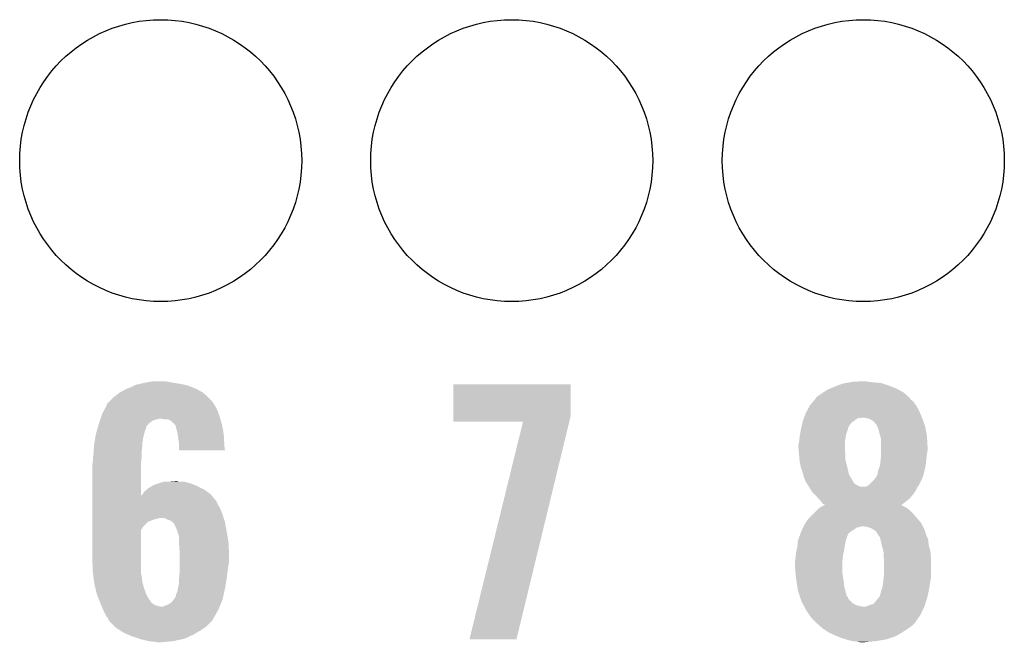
# Model space of a CAD drawing. Extents: x -0.05 to 0.95, y -0.15 to 1.54.
# Tile 16 of 27: x 0.52 to 0.68, y 0.83 to 0.94. Entities that reach past the tile are written whole.
import ezdxf

# ---------------------------------------------------------------- set-up
doc = ezdxf.new("R2010")
doc.units = 0
doc.layers.get('0').update_dxf_attribs({"linetype": 'CONTINUOUS'})
doc.layers.add('AMBIENT_26_CLICK_V100_GTO', color=14, linetype='CONTINUOUS')
doc.layers.add('AMBIENT_26_CLICK_V100_GTS', color=12, linetype='CONTINUOUS')

# ---------------------------------------------------------------- blocks, each defined once
blk = doc.blocks.new('ROUND_32')
blk.add_circle((0, 0), 0.0237)

msp = doc.modelspace()

# ---------------------------------------------------------------- linework, layer by layer
at = {"layer": 'AMBIENT_26_CLICK_V100_GTO'}
for points in [[(0.5346, 0.8753), (0.5352, 0.8756), (0.54488, 0.8753), (0.5441, 0.8756)], [(0.5352, 0.8756), (0.5354, 0.8757), (0.5441, 0.8756), (0.54363, 0.8757)], [(0.5354, 0.8757), (0.5363, 0.8759), (0.54363, 0.8757), (0.5427, 0.8759)], [(0.5363, 0.8759), (0.5372, 0.8761), (0.5427, 0.8759), (0.5414, 0.8761)], [(0.5372, 0.8761), (0.5383, 0.8763), (0.5414, 0.8761), (0.5404, 0.8763)], [(0.5888, 0.8704), (0.5888, 0.8758), (0.6085, 0.8704), (0.6085, 0.8758)], [(0.5888, 0.8758), (0.5888, 0.8758), (0.6085, 0.8758), (0.5888, 0.8758)], [(0.6529, 0.8754), (0.65342, 0.8756), (0.66242, 0.8754), (0.6619, 0.8756)], [(0.65342, 0.8756), (0.6542, 0.8759), (0.6619, 0.8756), (0.661, 0.8759)], [(0.6542, 0.8759), (0.65477, 0.876), (0.661, 0.8759), (0.6607, 0.876)], [(0.65477, 0.876), (0.65533, 0.8761), (0.6607, 0.876), (0.6595, 0.8761)], [(0.65533, 0.8761), (0.6559, 0.8762), (0.6595, 0.8761), (0.6586, 0.8762)], [(0.6559, 0.8762), (0.6577, 0.8763), (0.6586, 0.8762), (0.6582, 0.8763)], [(0.5318, 0.8737), (0.5327, 0.8744), (0.54748, 0.8737), (0.5467, 0.8744)], [(0.5327, 0.8744), (0.5338, 0.875), (0.5467, 0.8744), (0.54559, 0.875)], [(0.5338, 0.875), (0.53407, 0.8751), (0.54559, 0.875), (0.5454, 0.8751)], [(0.53407, 0.8751), (0.5346, 0.8753), (0.5454, 0.8751), (0.54488, 0.8753)], [(0.6498, 0.8736), (0.6502, 0.8739), (0.66538, 0.8736), (0.66505, 0.8739)], [(0.6502, 0.8739), (0.65095, 0.8744), (0.66505, 0.8739), (0.6645, 0.8744)], [(0.65095, 0.8744), (0.6517, 0.8749), (0.6645, 0.8744), (0.66357, 0.8749)], [(0.6517, 0.8749), (0.65218, 0.8751), (0.66357, 0.8749), (0.6632, 0.8751)], [(0.65218, 0.8751), (0.6529, 0.8754), (0.6632, 0.8751), (0.66242, 0.8754)], [(0.53012, 0.8715), (0.5306, 0.8724), (0.5491, 0.8715), (0.5486, 0.8724)], [(0.5306, 0.8725), (0.5311, 0.873), (0.54853, 0.8725), (0.5482, 0.873)], [(0.5306, 0.8724), (0.5306, 0.8725), (0.5486, 0.8724), (0.54853, 0.8725)], [(0.5311, 0.873), (0.5316, 0.8735), (0.5482, 0.873), (0.5477, 0.8735)], [(0.5316, 0.8735), (0.5318, 0.8737), (0.5477, 0.8735), (0.54748, 0.8737)], [(0.64822, 0.8713), (0.6487, 0.8722), (0.6671, 0.8713), (0.6666, 0.8722)], [(0.6487, 0.8722), (0.64928, 0.8729), (0.6666, 0.8722), (0.6661, 0.8729)], [(0.64928, 0.8729), (0.64953, 0.8732), (0.6661, 0.8729), (0.6657, 0.8732)], [(0.64953, 0.8732), (0.6497, 0.8734), (0.6657, 0.8732), (0.6656, 0.8734)], [(0.6497, 0.8734), (0.6498, 0.8736), (0.6656, 0.8734), (0.66538, 0.8736)], [(0.52963, 0.8704), (0.5298, 0.8709), (0.5495, 0.8704), (0.54932, 0.8709)], [(0.5298, 0.8709), (0.53012, 0.8715), (0.54932, 0.8709), (0.5491, 0.8715)], [(0.64775, 0.8702), (0.648, 0.8709), (0.66756, 0.8702), (0.66727, 0.8709)], [(0.648, 0.8709), (0.64822, 0.8713), (0.66727, 0.8709), (0.6671, 0.8713)], [(0.52896, 0.8683), (0.52914, 0.8689), (0.5371, 0.8683), (0.5373, 0.8689)], [(0.52914, 0.8689), (0.52917, 0.869), (0.5373, 0.8689), (0.5375, 0.869)], [(0.52917, 0.869), (0.5292, 0.8691), (0.5375, 0.869), (0.53755, 0.8691)], [(0.5292, 0.8691), (0.52923, 0.8692), (0.53755, 0.8691), (0.5376, 0.8692)], [(0.52923, 0.8692), (0.5294, 0.8697), (0.5376, 0.8692), (0.5383, 0.8697)], [(0.5294, 0.8697), (0.52947, 0.8699), (0.5383, 0.8697), (0.5389, 0.8699)], [(0.52947, 0.8699), (0.5295, 0.87), (0.5389, 0.8699), (0.5394, 0.87)], [(0.5295, 0.87), (0.52963, 0.8704), (0.54961, 0.87), (0.5495, 0.8704)], [(0.5403, 0.8699), (0.5397, 0.87), (0.54964, 0.8699), (0.54961, 0.87)], [(0.5412, 0.8697), (0.5408, 0.8699), (0.5497, 0.8697), (0.54964, 0.8699)], [(0.5416, 0.8694), (0.5412, 0.8697), (0.54979, 0.8694), (0.5497, 0.8697)], [(0.542, 0.869), (0.5416, 0.8694), (0.5499, 0.869), (0.54979, 0.8694)], [(0.5421, 0.8689), (0.542, 0.869), (0.54992, 0.8689), (0.5499, 0.869)], [(0.5422, 0.8684), (0.5421, 0.8689), (0.55001, 0.8684), (0.54992, 0.8689)], [(0.5888, 0.8695), (0.5888, 0.8704), (0.60828, 0.8695), (0.6085, 0.8704)], [(0.5915, 0.8329), (0.6005, 0.8695), (0.5994, 0.8329), (0.60828, 0.8695)], [(0.64735, 0.8688), (0.64746, 0.8693), (0.6553, 0.8688), (0.6557, 0.8693)], [(0.64746, 0.8693), (0.6475, 0.8695), (0.6557, 0.8693), (0.65597, 0.8695)], [(0.6475, 0.8695), (0.64764, 0.8699), (0.65597, 0.8695), (0.6565, 0.8699)], [(0.64764, 0.8699), (0.64771, 0.8701), (0.6565, 0.8699), (0.6568, 0.8701)], [(0.64771, 0.8701), (0.64775, 0.8702), (0.6572, 0.8701), (0.6575, 0.8702)], [(0.64771, 0.8701), (0.64771, 0.8701), (0.6568, 0.8701), (0.6572, 0.8701)], [(0.6582, 0.8701), (0.6577, 0.8702), (0.6676, 0.8701), (0.66756, 0.8702)], [(0.6587, 0.87), (0.6582, 0.8701), (0.66764, 0.87), (0.6676, 0.8701)], [(0.6594, 0.8696), (0.6587, 0.87), (0.66778, 0.8696), (0.66764, 0.87)], [(0.6598, 0.8691), (0.6594, 0.8696), (0.66796, 0.8691), (0.66778, 0.8696)], [(0.66, 0.8689), (0.6598, 0.8691), (0.66803, 0.8689), (0.66796, 0.8691)], [(0.66, 0.8688), (0.66, 0.8689), (0.66806, 0.8688), (0.66803, 0.8689)], [(0.52857, 0.8666), (0.52868, 0.8673), (0.5366, 0.8666), (0.5368, 0.8673)], [(0.52868, 0.8673), (0.5287, 0.8674), (0.5368, 0.8673), (0.53682, 0.8674)], [(0.5287, 0.8674), (0.52882, 0.8678), (0.53682, 0.8674), (0.5369, 0.8678)], [(0.52882, 0.8678), (0.52896, 0.8683), (0.5369, 0.8678), (0.5371, 0.8683)], [(0.5424, 0.8677), (0.5422, 0.8684), (0.55014, 0.8677), (0.55001, 0.8684)], [(0.54245, 0.8674), (0.5424, 0.8677), (0.5502, 0.8674), (0.55014, 0.8677)], [(0.5426, 0.8664), (0.54245, 0.8674), (0.55025, 0.8664), (0.5502, 0.8674)], [(0.647, 0.867), (0.64705, 0.8673), (0.65475, 0.867), (0.6548, 0.8673)], [(0.64705, 0.8673), (0.6472, 0.8681), (0.6548, 0.8673), (0.65507, 0.8681)], [(0.6472, 0.8681), (0.64722, 0.8682), (0.65507, 0.8681), (0.6551, 0.8682)], [(0.64722, 0.8682), (0.64731, 0.8686), (0.6551, 0.8682), (0.6552, 0.8686)], [(0.64731, 0.8686), (0.64733, 0.8687), (0.6552, 0.8686), (0.6553, 0.8687)], [(0.64733, 0.8687), (0.64735, 0.8688), (0.6553, 0.8687), (0.6553, 0.8688)], [(0.66004, 0.8687), (0.66, 0.8688), (0.6681, 0.8687), (0.66806, 0.8688)], [(0.6602, 0.8683), (0.66004, 0.8687), (0.66817, 0.8683), (0.6681, 0.8687)], [(0.6604, 0.8676), (0.6602, 0.8683), (0.66831, 0.8676), (0.66817, 0.8683)], [(0.66054, 0.8671), (0.6604, 0.8676), (0.6684, 0.8671), (0.66831, 0.8676)], [(0.52838, 0.8653), (0.5284, 0.8656), (0.5365, 0.8653), (0.5365, 0.8656)], [(0.5284, 0.8656), (0.52845, 0.8659), (0.5365, 0.8656), (0.5365, 0.8659)], [(0.52845, 0.8659), (0.52852, 0.8663), (0.5365, 0.8659), (0.5366, 0.8663)], [(0.52852, 0.8663), (0.52857, 0.8666), (0.5366, 0.8663), (0.5366, 0.8666)], [(0.5427, 0.8657), (0.5426, 0.8664), (0.55029, 0.8657), (0.55025, 0.8664)], [(0.5427, 0.8654), (0.5427, 0.8657), (0.5503, 0.8654), (0.55029, 0.8657)], [(0.6468, 0.8656), (0.64688, 0.866), (0.6546, 0.8656), (0.6546, 0.866)], [(0.6468, 0.8651), (0.6468, 0.8656), (0.6546, 0.8651), (0.6546, 0.8656)], [(0.64688, 0.866), (0.6469, 0.8661), (0.6546, 0.866), (0.65461, 0.8661)], [(0.6469, 0.8661), (0.64697, 0.8667), (0.65461, 0.8661), (0.6547, 0.8667)], [(0.64697, 0.8667), (0.647, 0.867), (0.6547, 0.8667), (0.65475, 0.867)], [(0.6607, 0.8665), (0.66054, 0.8671), (0.66843, 0.8665), (0.6684, 0.8671)], [(0.6607, 0.8653), (0.6607, 0.8665), (0.6685, 0.8653), (0.66843, 0.8665)], [(0.52823, 0.8636), (0.5283, 0.864), (0.5364, 0.8636), (0.5364, 0.864)], [(0.5283, 0.864), (0.52833, 0.8645), (0.5364, 0.864), (0.5364, 0.8645)], [(0.52833, 0.8645), (0.52838, 0.8653), (0.5364, 0.8645), (0.5365, 0.8653)], [(0.5427, 0.8647), (0.5427, 0.8654), (0.5504, 0.8647), (0.5503, 0.8654)], [(0.64684, 0.8646), (0.6468, 0.8651), (0.6546, 0.8646), (0.6546, 0.8651)], [(0.64688, 0.8641), (0.64684, 0.8646), (0.6547, 0.8641), (0.6546, 0.8646)], [(0.6469, 0.8639), (0.64688, 0.8641), (0.6547, 0.8639), (0.6547, 0.8641)], [(0.6606, 0.863), (0.6607, 0.864), (0.66828, 0.863), (0.66839, 0.864)], [(0.6607, 0.8647), (0.6607, 0.8653), (0.6685, 0.8647), (0.6685, 0.8653)], [(0.6607, 0.8641), (0.6607, 0.8647), (0.6684, 0.8641), (0.6685, 0.8647)], [(0.6607, 0.864), (0.6607, 0.8641), (0.66839, 0.864), (0.6684, 0.8641)], [(0.5281, 0.8623), (0.52816, 0.8626), (0.5363, 0.8623), (0.5363, 0.8626)], [(0.5281, 0.8571), (0.5281, 0.8623), (0.5363, 0.8571), (0.5363, 0.8623)], [(0.52816, 0.8626), (0.5282, 0.8628), (0.5363, 0.8626), (0.53632, 0.8628)], [(0.5282, 0.8634), (0.52823, 0.8636), (0.53638, 0.8634), (0.5364, 0.8636)], [(0.5282, 0.8628), (0.5282, 0.8634), (0.53632, 0.8628), (0.53638, 0.8634)], [(0.64697, 0.8631), (0.6469, 0.8639), (0.6547, 0.8631), (0.6547, 0.8639)], [(0.647, 0.8628), (0.64697, 0.8631), (0.65477, 0.8628), (0.6547, 0.8631)], [(0.64718, 0.8619), (0.647, 0.8628), (0.655, 0.8619), (0.65477, 0.8628)], [(0.6605, 0.8621), (0.66052, 0.8623), (0.66816, 0.8621), (0.6682, 0.8623)], [(0.66052, 0.8623), (0.6606, 0.863), (0.6682, 0.8623), (0.66828, 0.863)], [(0.6472, 0.8618), (0.64718, 0.8619), (0.65502, 0.8618), (0.655, 0.8619)], [(0.6475, 0.861), (0.6472, 0.8618), (0.65521, 0.861), (0.65502, 0.8618)], [(0.6476, 0.8606), (0.6475, 0.861), (0.6553, 0.8606), (0.65521, 0.861)], [(0.6477, 0.8602), (0.6476, 0.8606), (0.65554, 0.8602), (0.6553, 0.8606)], [(0.65985, 0.8602), (0.6601, 0.8607), (0.6677, 0.8602), (0.66784, 0.8607)], [(0.6601, 0.8607), (0.6602, 0.8613), (0.66784, 0.8607), (0.668, 0.8613)], [(0.6602, 0.8613), (0.6605, 0.8621), (0.668, 0.8613), (0.66816, 0.8621)], [(0.5387, 0.8589), (0.5391, 0.8591), (0.5452, 0.8589), (0.5447, 0.8591)], [(0.5391, 0.8591), (0.5395, 0.8592), (0.5447, 0.8591), (0.54433, 0.8592)], [(0.5395, 0.8592), (0.5401, 0.8594), (0.54433, 0.8592), (0.5436, 0.8594)], [(0.5407, 0.8594), (0.542, 0.8595), (0.5427, 0.8594), (0.5424, 0.8595)], [(0.542, 0.8595), (0.542, 0.8595), (0.5424, 0.8595), (0.542, 0.8595)], [(0.6479, 0.8597), (0.6477, 0.8602), (0.65584, 0.8597), (0.65554, 0.8602)], [(0.648, 0.8594), (0.6479, 0.8597), (0.65602, 0.8594), (0.65584, 0.8597)], [(0.6481, 0.8593), (0.648, 0.8594), (0.65608, 0.8593), (0.65602, 0.8594)], [(0.64822, 0.8591), (0.6481, 0.8593), (0.6562, 0.8591), (0.65608, 0.8593)], [(0.64841, 0.8588), (0.64822, 0.8591), (0.6567, 0.8588), (0.6562, 0.8591)], [(0.6587, 0.8589), (0.659, 0.8592), (0.6671, 0.8589), (0.6672, 0.8592)], [(0.659, 0.8592), (0.6591, 0.8593), (0.6672, 0.8592), (0.6673, 0.8593)], [(0.6591, 0.8593), (0.6595, 0.8597), (0.6673, 0.8593), (0.66748, 0.8597)], [(0.6595, 0.8597), (0.6598, 0.8601), (0.66748, 0.8597), (0.66766, 0.8601)], [(0.6598, 0.8601), (0.65985, 0.8602), (0.66766, 0.8601), (0.6677, 0.8602)], [(0.5365, 0.8572), (0.53656, 0.8573), (0.54808, 0.8572), (0.548, 0.8573)], [(0.53656, 0.8573), (0.5368, 0.8577), (0.548, 0.8573), (0.54745, 0.8577)], [(0.5368, 0.8577), (0.53727, 0.8581), (0.54745, 0.8577), (0.5469, 0.8581)], [(0.53727, 0.8581), (0.5375, 0.8583), (0.5469, 0.8581), (0.5465, 0.8583)], [(0.5375, 0.8583), (0.53817, 0.8587), (0.5465, 0.8583), (0.5457, 0.8587)], [(0.53817, 0.8587), (0.5385, 0.8589), (0.5457, 0.8587), (0.5452, 0.8589)], [(0.64854, 0.8586), (0.64841, 0.8588), (0.6572, 0.8586), (0.6567, 0.8588)], [(0.6486, 0.8585), (0.64854, 0.8586), (0.6668, 0.8585), (0.66687, 0.8586)], [(0.64854, 0.8586), (0.64854, 0.8586), (0.6582, 0.8586), (0.6572, 0.8586)], [(0.64898, 0.8579), (0.6486, 0.8585), (0.6665, 0.8579), (0.6668, 0.8585)], [(0.6491, 0.8577), (0.64898, 0.8579), (0.66637, 0.8577), (0.6665, 0.8579)], [(0.6495, 0.8573), (0.6491, 0.8577), (0.6661, 0.8573), (0.66637, 0.8577)], [(0.6497, 0.8571), (0.6495, 0.8573), (0.66593, 0.8571), (0.6661, 0.8573)], [(0.6582, 0.8586), (0.6587, 0.8589), (0.66687, 0.8586), (0.6671, 0.8589)], [(0.5281, 0.8562), (0.5281, 0.8571), (0.5489, 0.8562), (0.54816, 0.8571)], [(0.5281, 0.8556), (0.5281, 0.8562), (0.5492, 0.8556), (0.5489, 0.8562)], [(0.5363, 0.8571), (0.5365, 0.8572), (0.54816, 0.8571), (0.54808, 0.8572)], [(0.65012, 0.8566), (0.6497, 0.8571), (0.6655, 0.8566), (0.66593, 0.8571)], [(0.6502, 0.8565), (0.65012, 0.8566), (0.66538, 0.8565), (0.6655, 0.8566)], [(0.6506, 0.8561), (0.6502, 0.8565), (0.6649, 0.8561), (0.66538, 0.8565)], [(0.6509, 0.8557), (0.6506, 0.8561), (0.66437, 0.8557), (0.6649, 0.8561)], [(0.6512, 0.8556), (0.6509, 0.8557), (0.66424, 0.8556), (0.66437, 0.8557)], [(0.5281, 0.8549), (0.5281, 0.8556), (0.5496, 0.8549), (0.5492, 0.8556)], [(0.5281, 0.8539), (0.5281, 0.8549), (0.55, 0.8539), (0.5496, 0.8549)], [(0.6485, 0.8532), (0.6493, 0.854), (0.6668, 0.8532), (0.6661, 0.854)], [(0.6493, 0.854), (0.6498, 0.8545), (0.6661, 0.854), (0.6656, 0.8545)], [(0.6498, 0.8545), (0.6503, 0.855), (0.6656, 0.8545), (0.665, 0.855)], [(0.6503, 0.855), (0.65102, 0.8554), (0.665, 0.855), (0.6642, 0.8554)], [(0.65102, 0.8554), (0.6512, 0.8555), (0.6642, 0.8554), (0.6641, 0.8555)], [(0.6512, 0.8555), (0.6512, 0.8556), (0.6641, 0.8555), (0.66424, 0.8556)], [(0.5281, 0.8533), (0.5281, 0.8539), (0.55018, 0.8533), (0.55, 0.8539)], [(0.5281, 0.8532), (0.5281, 0.8533), (0.539, 0.8532), (0.5395, 0.8533)], [(0.5281, 0.853), (0.5281, 0.8532), (0.5383, 0.853), (0.539, 0.8532)], [(0.5281, 0.8527), (0.5281, 0.853), (0.5376, 0.8527), (0.5383, 0.853)], [(0.5281, 0.8526), (0.5281, 0.8527), (0.5374, 0.8526), (0.5376, 0.8527)], [(0.5281, 0.8519), (0.5281, 0.8526), (0.5367, 0.8519), (0.5374, 0.8526)], [(0.5406, 0.8531), (0.5402, 0.8533), (0.55025, 0.8531), (0.55018, 0.8533)], [(0.5412, 0.8529), (0.5406, 0.8531), (0.55031, 0.8529), (0.55025, 0.8531)], [(0.54158, 0.8526), (0.5412, 0.8529), (0.5504, 0.8526), (0.55031, 0.8529)], [(0.5417, 0.8525), (0.54158, 0.8526), (0.55042, 0.8525), (0.5504, 0.8526)], [(0.5418, 0.8524), (0.5417, 0.8525), (0.55044, 0.8524), (0.55042, 0.8525)], [(0.5422, 0.8516), (0.5418, 0.8524), (0.55059, 0.8516), (0.55044, 0.8524)], [(0.6477, 0.852), (0.648, 0.8525), (0.66765, 0.852), (0.6674, 0.8525)], [(0.648, 0.8525), (0.6484, 0.8531), (0.6674, 0.8525), (0.66689, 0.8531)], [(0.6484, 0.8531), (0.6485, 0.8532), (0.66689, 0.8531), (0.6668, 0.8532)], [(0.5281, 0.8513), (0.5281, 0.8519), (0.5363, 0.8513), (0.5367, 0.8519)], [(0.5281, 0.8464), (0.5281, 0.8513), (0.5363, 0.8464), (0.5363, 0.8513)], [(0.54243, 0.851), (0.5422, 0.8516), (0.5507, 0.851), (0.55059, 0.8516)], [(0.5425, 0.8508), (0.54243, 0.851), (0.55073, 0.8508), (0.5507, 0.851)], [(0.5426, 0.8504), (0.5425, 0.8508), (0.5508, 0.8504), (0.55073, 0.8508)], [(0.6471, 0.8506), (0.64714, 0.8507), (0.65516, 0.8506), (0.6552, 0.8507)], [(0.64714, 0.8507), (0.6473, 0.8511), (0.6552, 0.8507), (0.6557, 0.8511)], [(0.6473, 0.8511), (0.64742, 0.8514), (0.6557, 0.8511), (0.6562, 0.8514)], [(0.64742, 0.8514), (0.6475, 0.8516), (0.6562, 0.8514), (0.65647, 0.8516)], [(0.6475, 0.8516), (0.6476, 0.8517), (0.65647, 0.8516), (0.6566, 0.8517)], [(0.6476, 0.8517), (0.64763, 0.8518), (0.6566, 0.8517), (0.6571, 0.8518)], [(0.64763, 0.8518), (0.64767, 0.8519), (0.6571, 0.8518), (0.6574, 0.8519)], [(0.64767, 0.8519), (0.6477, 0.852), (0.6677, 0.8519), (0.66765, 0.852)], [(0.6584, 0.8518), (0.6577, 0.8519), (0.66775, 0.8518), (0.6677, 0.8519)], [(0.659, 0.8516), (0.6584, 0.8518), (0.66785, 0.8516), (0.66775, 0.8518)], [(0.65917, 0.8515), (0.659, 0.8516), (0.6679, 0.8515), (0.66785, 0.8516)], [(0.65933, 0.8514), (0.65917, 0.8515), (0.668, 0.8514), (0.6679, 0.8515)], [(0.6595, 0.8513), (0.65933, 0.8514), (0.66802, 0.8513), (0.668, 0.8514)], [(0.6599, 0.851), (0.6595, 0.8513), (0.6681, 0.851), (0.66802, 0.8513)], [(0.6601, 0.8506), (0.6599, 0.851), (0.66823, 0.8506), (0.6681, 0.851)], [(0.5427, 0.8502), (0.5426, 0.8504), (0.55083, 0.8502), (0.5508, 0.8504)], [(0.5427, 0.8492), (0.5427, 0.8502), (0.551, 0.8492), (0.55083, 0.8502)], [(0.5427, 0.8487), (0.5427, 0.8492), (0.55102, 0.8487), (0.551, 0.8492)], [(0.64663, 0.8487), (0.6467, 0.8495), (0.6546, 0.8487), (0.65476, 0.8495)], [(0.6467, 0.8495), (0.64677, 0.8497), (0.65476, 0.8495), (0.6548, 0.8497)], [(0.64677, 0.8497), (0.64685, 0.8499), (0.6548, 0.8497), (0.6549, 0.8499)], [(0.64685, 0.8499), (0.64688, 0.85), (0.6549, 0.8499), (0.6549, 0.85)], [(0.64688, 0.85), (0.6471, 0.8506), (0.6549, 0.85), (0.65516, 0.8506)], [(0.66023, 0.8504), (0.6601, 0.8506), (0.6683, 0.8504), (0.66823, 0.8506)], [(0.6603, 0.8503), (0.66023, 0.8504), (0.66834, 0.8503), (0.6683, 0.8504)], [(0.6605, 0.8501), (0.6603, 0.8503), (0.66843, 0.8501), (0.66834, 0.8503)], [(0.6605, 0.85), (0.6605, 0.8501), (0.66847, 0.85), (0.66843, 0.8501)], [(0.66058, 0.8497), (0.6605, 0.85), (0.6686, 0.8497), (0.66847, 0.85)], [(0.66082, 0.8487), (0.66058, 0.8497), (0.6687, 0.8487), (0.6686, 0.8497)], [(0.5428, 0.8474), (0.5427, 0.8487), (0.55109, 0.8474), (0.55102, 0.8487)], [(0.5428, 0.8472), (0.5428, 0.8474), (0.5511, 0.8472), (0.55109, 0.8474)], [(0.64636, 0.8471), (0.6464, 0.8475), (0.6543, 0.8471), (0.65439, 0.8475)], [(0.6464, 0.8475), (0.64651, 0.848), (0.65439, 0.8475), (0.6545, 0.848)], [(0.64651, 0.848), (0.6466, 0.8484), (0.6545, 0.848), (0.65456, 0.8484)], [(0.6466, 0.8484), (0.64663, 0.8487), (0.65456, 0.8484), (0.6546, 0.8487)], [(0.6611, 0.8476), (0.66082, 0.8487), (0.669, 0.8476), (0.6687, 0.8487)], [(0.6611, 0.8468), (0.6611, 0.8476), (0.66906, 0.8468), (0.669, 0.8476)], [(0.5282, 0.8441), (0.5281, 0.8464), (0.5363, 0.8441), (0.5363, 0.8464)], [(0.5428, 0.846), (0.5428, 0.8472), (0.5511, 0.846), (0.5511, 0.8472)], [(0.5428, 0.8448), (0.5428, 0.846), (0.5509, 0.8448), (0.5511, 0.846)], [(0.6462, 0.8459), (0.64624, 0.8462), (0.6542, 0.8459), (0.6542, 0.8462)], [(0.6462, 0.8453), (0.6462, 0.8459), (0.6542, 0.8453), (0.6542, 0.8459)], [(0.64624, 0.8462), (0.6463, 0.8466), (0.6542, 0.8462), (0.65424, 0.8466)], [(0.6463, 0.8466), (0.64636, 0.8471), (0.65424, 0.8466), (0.6543, 0.8471)], [(0.66117, 0.8463), (0.6611, 0.8468), (0.6691, 0.8463), (0.66906, 0.8468)], [(0.6612, 0.8461), (0.66117, 0.8463), (0.6691, 0.8461), (0.6691, 0.8463)], [(0.6612, 0.844), (0.6612, 0.8461), (0.6691, 0.844), (0.6691, 0.8461)], [(0.52823, 0.8439), (0.5282, 0.8441), (0.5363, 0.8439), (0.5363, 0.8441)], [(0.5427, 0.8433), (0.5428, 0.8444), (0.55071, 0.8433), (0.55085, 0.8444)], [(0.5428, 0.8444), (0.5428, 0.8448), (0.55085, 0.8444), (0.5509, 0.8448)], [(0.64632, 0.844), (0.6462, 0.8453), (0.6542, 0.844), (0.6542, 0.8453)], [(0.52827, 0.8436), (0.52823, 0.8439), (0.5364, 0.8436), (0.5363, 0.8439)], [(0.52841, 0.8426), (0.52827, 0.8436), (0.5365, 0.8426), (0.5364, 0.8436)], [(0.5285, 0.842), (0.52841, 0.8426), (0.53666, 0.842), (0.5365, 0.8426)], [(0.5425, 0.8415), (0.5427, 0.8424), (0.55042, 0.8415), (0.55057, 0.8424)], [(0.5427, 0.8432), (0.5427, 0.8433), (0.5507, 0.8432), (0.55071, 0.8433)], [(0.5427, 0.8424), (0.5427, 0.8432), (0.55057, 0.8424), (0.5507, 0.8432)], [(0.6464, 0.8431), (0.64632, 0.844), (0.65433, 0.8431), (0.6542, 0.844)], [(0.64648, 0.8426), (0.6464, 0.8431), (0.6544, 0.8426), (0.65433, 0.8431)], [(0.6466, 0.8418), (0.64648, 0.8426), (0.6545, 0.8418), (0.6544, 0.8426)], [(0.661, 0.8422), (0.66108, 0.8429), (0.66889, 0.8422), (0.669, 0.8429)], [(0.66108, 0.8429), (0.66114, 0.8435), (0.669, 0.8429), (0.6691, 0.8435)], [(0.66114, 0.8435), (0.6612, 0.844), (0.6691, 0.8435), (0.6691, 0.844)], [(0.52863, 0.8415), (0.5285, 0.842), (0.5368, 0.8415), (0.53666, 0.842)], [(0.5289, 0.8404), (0.52863, 0.8415), (0.5372, 0.8404), (0.5368, 0.8415)], [(0.5422, 0.8405), (0.5424, 0.8409), (0.5502, 0.8405), (0.55029, 0.8409)], [(0.5424, 0.8409), (0.54248, 0.8414), (0.55029, 0.8409), (0.5504, 0.8414)], [(0.54248, 0.8414), (0.5425, 0.8415), (0.5504, 0.8414), (0.55042, 0.8415)], [(0.6467, 0.8411), (0.6466, 0.8418), (0.65468, 0.8411), (0.6545, 0.8418)], [(0.647, 0.8402), (0.6467, 0.8411), (0.6549, 0.8402), (0.65468, 0.8411)], [(0.6606, 0.8406), (0.6607, 0.841), (0.6686, 0.8406), (0.66868, 0.841)], [(0.6607, 0.841), (0.6609, 0.8416), (0.66868, 0.841), (0.6688, 0.8416)], [(0.6609, 0.8416), (0.661, 0.8422), (0.6688, 0.8416), (0.66889, 0.8422)], [(0.5293, 0.8394), (0.5289, 0.8404), (0.5378, 0.8394), (0.5372, 0.8404)], [(0.52946, 0.839), (0.5293, 0.8394), (0.5381, 0.839), (0.5378, 0.8394)], [(0.5411, 0.8389), (0.5415, 0.8392), (0.54971, 0.8389), (0.54984, 0.8392)], [(0.5415, 0.8392), (0.5418, 0.8396), (0.54984, 0.8392), (0.55, 0.8396)], [(0.5418, 0.8396), (0.5422, 0.8402), (0.55, 0.8396), (0.55013, 0.8402)], [(0.5422, 0.8402), (0.5422, 0.8405), (0.55013, 0.8402), (0.5502, 0.8405)], [(0.64707, 0.84), (0.647, 0.8402), (0.6551, 0.84), (0.6549, 0.8402)], [(0.64717, 0.8397), (0.64707, 0.84), (0.6552, 0.8397), (0.6551, 0.84)], [(0.6473, 0.8393), (0.64717, 0.8397), (0.6556, 0.8393), (0.6552, 0.8397)], [(0.64746, 0.839), (0.6473, 0.8393), (0.6559, 0.839), (0.6556, 0.8393)], [(0.6593, 0.8388), (0.6597, 0.8392), (0.66809, 0.8388), (0.66822, 0.8392)], [(0.6597, 0.8392), (0.66042, 0.8401), (0.66822, 0.8392), (0.6685, 0.8401)], [(0.66042, 0.8401), (0.6605, 0.8402), (0.6685, 0.8401), (0.66852, 0.8402)], [(0.6605, 0.8403), (0.6606, 0.8406), (0.66854, 0.8403), (0.6686, 0.8406)], [(0.6605, 0.8402), (0.6605, 0.8403), (0.66852, 0.8402), (0.66854, 0.8403)], [(0.5295, 0.8389), (0.52946, 0.839), (0.53827, 0.8389), (0.5381, 0.839)], [(0.52958, 0.8387), (0.5295, 0.8389), (0.5386, 0.8387), (0.53827, 0.8389)], [(0.52967, 0.8385), (0.52958, 0.8387), (0.5391, 0.8385), (0.5386, 0.8387)], [(0.52971, 0.8384), (0.52967, 0.8385), (0.5397, 0.8384), (0.5391, 0.8385)], [(0.52992, 0.8379), (0.52971, 0.8384), (0.5493, 0.8379), (0.54951, 0.8384)], [(0.53, 0.8377), (0.52992, 0.8379), (0.54919, 0.8377), (0.5493, 0.8379)], [(0.5304, 0.8369), (0.53, 0.8377), (0.54874, 0.8369), (0.54919, 0.8377)], [(0.54, 0.8384), (0.5402, 0.8385), (0.54951, 0.8384), (0.54955, 0.8385)], [(0.5402, 0.8385), (0.5407, 0.8387), (0.54955, 0.8385), (0.54963, 0.8387)], [(0.5407, 0.8387), (0.5411, 0.8389), (0.54963, 0.8387), (0.54971, 0.8389)], [(0.64762, 0.8387), (0.64746, 0.839), (0.6564, 0.8387), (0.6559, 0.839)], [(0.64773, 0.8385), (0.64762, 0.8387), (0.657, 0.8385), (0.6564, 0.8387)], [(0.64778, 0.8384), (0.64773, 0.8385), (0.6577, 0.8384), (0.657, 0.8385)], [(0.6481, 0.8378), (0.64778, 0.8384), (0.66767, 0.8378), (0.66795, 0.8384)], [(0.64863, 0.837), (0.6481, 0.8378), (0.6673, 0.837), (0.66767, 0.8378)], [(0.6581, 0.8384), (0.6584, 0.8385), (0.66795, 0.8384), (0.668, 0.8385)], [(0.6584, 0.8385), (0.6588, 0.8387), (0.668, 0.8385), (0.66806, 0.8387)], [(0.6588, 0.8387), (0.6593, 0.8388), (0.66806, 0.8387), (0.66809, 0.8388)], [(0.5306, 0.8366), (0.5304, 0.8369), (0.54857, 0.8366), (0.54874, 0.8369)], [(0.5308, 0.8364), (0.5306, 0.8366), (0.54846, 0.8364), (0.54857, 0.8366)], [(0.5308, 0.8363), (0.5308, 0.8364), (0.5484, 0.8363), (0.54846, 0.8364)], [(0.5308, 0.8362), (0.5308, 0.8363), (0.54835, 0.8362), (0.5484, 0.8363)], [(0.53089, 0.8361), (0.5308, 0.8362), (0.5483, 0.8361), (0.54835, 0.8362)], [(0.5314, 0.8355), (0.53089, 0.8361), (0.5477, 0.8355), (0.5483, 0.8361)], [(0.6489, 0.8366), (0.64863, 0.837), (0.66702, 0.8366), (0.6673, 0.837)], [(0.6498, 0.8357), (0.6489, 0.8366), (0.6664, 0.8357), (0.66702, 0.8366)], [(0.5319, 0.835), (0.5314, 0.8355), (0.5472, 0.835), (0.5477, 0.8355)], [(0.532, 0.8349), (0.5319, 0.835), (0.54705, 0.8349), (0.5472, 0.835)], [(0.53278, 0.8344), (0.532, 0.8349), (0.5463, 0.8344), (0.54705, 0.8349)], [(0.5334, 0.834), (0.53278, 0.8344), (0.54561, 0.834), (0.5463, 0.8344)], [(0.6499, 0.8356), (0.6498, 0.8357), (0.6663, 0.8356), (0.6664, 0.8357)], [(0.65034, 0.8352), (0.6499, 0.8356), (0.6659, 0.8352), (0.6663, 0.8356)], [(0.6509, 0.8347), (0.65034, 0.8352), (0.6652, 0.8347), (0.6659, 0.8352)], [(0.65184, 0.8341), (0.6509, 0.8347), (0.6643, 0.8341), (0.6652, 0.8347)], [(0.5341, 0.8337), (0.5334, 0.834), (0.5451, 0.8337), (0.54561, 0.834)], [(0.5348, 0.8334), (0.5341, 0.8337), (0.54446, 0.8334), (0.5451, 0.8337)], [(0.536, 0.833), (0.5348, 0.8334), (0.5436, 0.833), (0.54446, 0.8334)], [(0.5363, 0.8329), (0.536, 0.833), (0.54312, 0.8329), (0.5436, 0.833)], [(0.5376, 0.8326), (0.5363, 0.8329), (0.5417, 0.8326), (0.54312, 0.8329)], [(0.5382, 0.8325), (0.5376, 0.8326), (0.5407, 0.8325), (0.5417, 0.8326)], [(0.539, 0.8324), (0.5386, 0.8325), (0.5396, 0.8324), (0.5407, 0.8325)], [(0.652, 0.834), (0.65184, 0.8341), (0.66413, 0.834), (0.6643, 0.8341)], [(0.6531, 0.8335), (0.652, 0.834), (0.66327, 0.8335), (0.66413, 0.834)], [(0.65335, 0.8334), (0.6531, 0.8335), (0.6631, 0.8334), (0.66327, 0.8335)], [(0.6541, 0.8331), (0.65335, 0.8334), (0.6622, 0.8331), (0.6631, 0.8334)], [(0.65477, 0.8329), (0.6541, 0.8331), (0.6616, 0.8329), (0.6622, 0.8331)], [(0.6551, 0.8328), (0.65477, 0.8329), (0.661, 0.8328), (0.6616, 0.8329)], [(0.6559, 0.8326), (0.6551, 0.8328), (0.6598, 0.8326), (0.661, 0.8328)], [(0.6567, 0.8325), (0.6559, 0.8326), (0.65875, 0.8325), (0.6598, 0.8326)], [(0.6572, 0.8324), (0.6567, 0.8325), (0.6577, 0.8324), (0.65875, 0.8325)]]:
    msp.add_solid(points, dxfattribs=at)

# ---------------------------------------------------------------- block references
at = {"layer": 'AMBIENT_26_CLICK_V100_GTS'}
for p in [(0.5396, 0.9134), (0.5986, 0.9134), (0.6577, 0.9134)]:
    msp.add_blockref('ROUND_32', p, dxfattribs=at)

doc.saveas('drawing.dxf')
